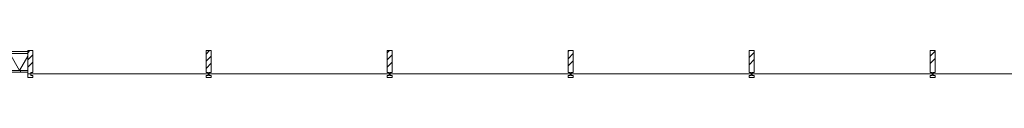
# Model space of a CAD drawing. Header units: millimetres. Extents: x -409 to 257590, y -7854 to 67330.
# Tile 152 of 205: x 62191 to 71874, y 1710 to 1975. Entities that reach past the tile are written whole.
import ezdxf

# ---------------------------------------------------------------- set-up
doc = ezdxf.new("R2010")
doc.units = ezdxf.units.MM
doc.header["$MEASUREMENT"] = 0
for name, color, linetype in [('New_21 Buitenwanden', 7, 'Continuous'), ('New_21 Buitenwanden Doorsnede-arcering', 7, 'Continuous'), ('New_21 Buitenwanden Laagscheidingslijnen', 7, 'Continuous'), ('New_21 Vliesgevels', 7, 'Continuous'), ('New_21 Vliesgevels Doorsnede-arcering', 7, 'Continuous')]:
    doc.layers.add(name, color=color, linetype=linetype)
pattern_1 = [(45, (0, 0), (-176.7767, 176.7767), []), (45, (-35.36, 35.36), (-176.7767, 176.7767), []), (45, (-70.7, 70.7), (-176.7767, 176.7767), [])]

# ---------------------------------------------------------------- blocks, each defined once
blk = doc.blocks.new('*X821')
at = {"layer": 'New_21 Buitenwanden Doorsnede-arcering', "linetype": 'Continuous', "lineweight": 0, "true_color": 0xe9ebeb}
for points in [[(61800.1, 1946.4), (61760, 1946.4), (61760, 1946.3), (61800.1, 1946.3)], [(61950.1, 1946.3), (62100.1, 1946.3), (62100.1, 1946.4), (61950.1, 1946.4)], [(62250.1, 1946.3), (62270, 1946.3), (62270, 1946.4), (62250.1, 1946.4)]]:
    blk.add_hatch(color=254, dxfattribs=at).paths.add_polyline_path(points)
blk = doc.blocks.new('*X822')
at = {"layer": 'New_21 Buitenwanden Doorsnede-arcering', "linetype": 'Continuous', "lineweight": 0, "true_color": 0xe9ebeb}
for points in [[(61760, 1779.2), (61800.1, 1779.2), (61800.1, 1779.3), (61760, 1779.3)], [(62100.1, 1779.3), (61950.1, 1779.3), (61950.1, 1779.2), (62100.1, 1779.2)], [(62270, 1779.3), (62250.1, 1779.3), (62250.1, 1779.2), (62270, 1779.2)]]:
    blk.add_hatch(color=254, dxfattribs=at).paths.add_polyline_path(points)
blk = doc.blocks.new('*X823')
at = {"layer": 'New_21 Buitenwanden Doorsnede-arcering', "color": 254, "linetype": 'Continuous', "lineweight": 0, "true_color": 0xe9ebeb}
for p, q in [((61900, 1946.3), (61803.6, 1779.3)), ((61900, 1946.3), (61996.5, 1779.3)), ((62092.9, 1946.3), (61996.5, 1779.3)), ((62092.9, 1946.3), (62189.3, 1779.3)), ((61760, 1854.9), (61803.6, 1779.3)), ((62270, 1919.1), (62189.3, 1779.3))]:
    blk.add_line(p, q, dxfattribs=at)
blk = doc.blocks.new('Wall_189_2', base_point=(62270, 1964.4))
at = {"layer": 'New_21 Buitenwanden Doorsnede-arcering', "linetype": 'Continuous', "lineweight": 0, "true_color": 0xe9ebeb}
h = blk.add_hatch(dxfattribs=at)
h.set_pattern_fill('930_Lijnen_vert_200_0002', color=254, style=0, pattern_type=2)
h.set_pattern_definition([(269.99952, (0, 0), (-200, 0.0017), [])])
h.paths.add_polyline_path([(61760, 1764.2), (62270, 1764.2), (62270, 1779.2), (61760, 1779.2)])
at = {"layer": 'New_21 Buitenwanden', "color": 8, "linetype": 'Continuous', "lineweight": 0, "true_color": 0x778488, "flags": 128}
for points in [[(62270, 1964.4), (61760, 1964.4)], [(61760, 1964.4), (61760, 1946.4)], [(61760, 1946.4), (61760, 1946.3)], [(61760, 1946.3), (61760, 1779.3)], [(62270, 1964.4), (62270, 1946.4)], [(62270, 1946.4), (62270, 1946.3)], [(62270, 1946.3), (62270, 1779.3)], [(61760, 1779.3), (61760, 1779.2)], [(61760, 1779.2), (61760, 1764.2)], [(61760, 1764.2), (62270, 1764.2)], [(62270, 1779.3), (62270, 1779.2)], [(62270, 1779.2), (62270, 1764.2)]]:
    blk.add_lwpolyline(points, dxfattribs=at)
at = {"layer": 'New_21 Buitenwanden Laagscheidingslijnen', "color": 8, "linetype": 'Continuous', "lineweight": 0, "true_color": 0x778488}
for p, q in [((62270, 1946.4), (61760, 1946.4)), ((62270, 1946.3), (61760, 1946.3)), ((61760, 1779.3), (62270, 1779.3)), ((61760, 1779.2), (62270, 1779.2))]:
    blk.add_line(p, q, dxfattribs=at)
at = {"layer": 'New_21 Buitenwanden', "color": 8, "lineweight": 0, "true_color": 0x778488}
for name in ['*X821', '*X823', '*X822']:
    blk.add_blockref(name, (0, 0), dxfattribs=at)
blk = doc.blocks.new('Curtain Wall_56_2')
at = {"layer": 'New_21 Vliesgevels Doorsnede-arcering', "linetype": 'Continuous', "lineweight": 0, "true_color": 0x000000}
h = blk.add_hatch(dxfattribs=at)
h.set_pattern_fill('505_Aluminium_0002', color=18, style=0, pattern_type=2)
h.set_pattern_definition(pattern_1)
h.paths.add_polyline_path([(62300, 1760.4), (62320, 1760.4), (62320, 1975.4), (62270, 1975.4), (62270, 1710.4), (62320, 1710.4), (62320, 1730.4), (62300, 1730.4)])
h = blk.add_hatch(dxfattribs=at)
h.set_pattern_fill('505_Aluminium_0002', color=18, style=0, pattern_type=2)
h.set_pattern_definition(pattern_1)
h.paths.add_polyline_path([(64055, 1760.4), (64075, 1760.4), (64075, 1975.4), (64025, 1975.4), (64025, 1760.4), (64045, 1760.4), (64045, 1730.4), (64025, 1730.4), (64025, 1710.4), (64075, 1710.4), (64075, 1730.4), (64055, 1730.4)])
h = blk.add_hatch(dxfattribs=at)
h.set_pattern_fill('505_Aluminium_0002', color=18, style=0, pattern_type=2)
h.set_pattern_definition(pattern_1)
h.paths.add_polyline_path([(65835, 1760.4), (65855, 1760.4), (65855, 1975.4), (65805, 1975.4), (65805, 1760.4), (65825, 1760.4), (65825, 1730.4), (65805, 1730.4), (65805, 1710.4), (65855, 1710.4), (65855, 1730.4), (65835, 1730.4)])
h = blk.add_hatch(dxfattribs=at)
h.set_pattern_fill('505_Aluminium_0002', color=18, style=0, pattern_type=2)
h.set_pattern_definition(pattern_1)
h.paths.add_polyline_path([(67615, 1760.4), (67635, 1760.4), (67635, 1975.4), (67585, 1975.4), (67585, 1760.4), (67605, 1760.4), (67605, 1730.4), (67585, 1730.4), (67585, 1710.4), (67635, 1710.4), (67635, 1730.4), (67615, 1730.4)])
h = blk.add_hatch(dxfattribs=at)
h.set_pattern_fill('505_Aluminium_0002', color=18, style=0, pattern_type=2)
h.set_pattern_definition(pattern_1)
h.paths.add_polyline_path([(69395, 1760.4), (69415, 1760.4), (69415, 1975.4), (69365, 1975.4), (69365, 1760.4), (69385, 1760.4), (69385, 1730.4), (69365, 1730.4), (69365, 1710.4), (69415, 1710.4), (69415, 1730.4), (69395, 1730.4)])
h = blk.add_hatch(dxfattribs=at)
h.set_pattern_fill('505_Aluminium_0002', color=18, style=0, pattern_type=2)
h.set_pattern_definition(pattern_1)
h.paths.add_polyline_path([(71175, 1760.4), (71195, 1760.4), (71195, 1975.4), (71145, 1975.4), (71145, 1760.4), (71165, 1760.4), (71165, 1730.4), (71145, 1730.4), (71145, 1710.4), (71195, 1710.4), (71195, 1730.4), (71175, 1730.4)])
at = {"layer": 'New_21 Vliesgevels', "color": 1, "linetype": 'Continuous', "lineweight": 0}
for p, q in [((62270, 1975.4), (62270, 1710.4)), ((62320, 1975.4), (62270, 1975.4)), ((62320, 1975.4), (62320, 1760.4)), ((64075, 1975.4), (64025, 1975.4)), ((64025, 1975.4), (64025, 1760.4)), ((64075, 1975.4), (64075, 1760.4)), ((65855, 1975.4), (65805, 1975.4)), ((65805, 1975.4), (65805, 1760.4)), ((65855, 1975.4), (65855, 1760.4)), ((67635, 1975.4), (67585, 1975.4)), ((67585, 1975.4), (67585, 1760.4)), ((67635, 1975.4), (67635, 1760.4)), ((69415, 1975.4), (69365, 1975.4)), ((69365, 1975.4), (69365, 1760.4)), ((69415, 1975.4), (69415, 1760.4)), ((71195, 1975.4), (71145, 1975.4)), ((71145, 1975.4), (71145, 1760.4)), ((71195, 1975.4), (71195, 1760.4)), ((62270, 1745.4), (64050, 1745.4)), ((62300, 1760.4), (62300, 1730.4)), ((62320, 1760.4), (62300, 1760.4)), ((64045, 1760.4), (64025, 1760.4)), ((64045, 1760.4), (64045, 1730.4)), ((64050, 1745.4), (65830, 1745.4)), ((64055, 1760.4), (64055, 1730.4)), ((64075, 1760.4), (64055, 1760.4)), ((65825, 1760.4), (65805, 1760.4)), ((65825, 1760.4), (65825, 1730.4)), ((65830, 1745.4), (67610, 1745.4)), ((65835, 1760.4), (65835, 1730.4)), ((65855, 1760.4), (65835, 1760.4)), ((67605, 1760.4), (67585, 1760.4)), ((67605, 1760.4), (67605, 1730.4)), ((67610, 1745.4), (69390, 1745.4)), ((67615, 1760.4), (67615, 1730.4)), ((67635, 1760.4), (67615, 1760.4)), ((69385, 1760.4), (69365, 1760.4)), ((69385, 1760.4), (69385, 1730.4)), ((69390, 1745.4), (71170, 1745.4)), ((69395, 1760.4), (69395, 1730.4)), ((69415, 1760.4), (69395, 1760.4)), ((71165, 1760.4), (71145, 1760.4)), ((71165, 1760.4), (71165, 1730.4)), ((71170, 1745.4), (72950, 1745.4)), ((71175, 1760.4), (71175, 1730.4)), ((71195, 1760.4), (71175, 1760.4)), ((62320, 1710.4), (62270, 1710.4)), ((62320, 1730.4), (62300, 1730.4)), ((62320, 1730.4), (62320, 1710.4)), ((64025, 1730.4), (64025, 1710.4)), ((64045, 1730.4), (64025, 1730.4)), ((64075, 1710.4), (64025, 1710.4)), ((64075, 1730.4), (64055, 1730.4)), ((64075, 1730.4), (64075, 1710.4)), ((65805, 1730.4), (65805, 1710.4)), ((65825, 1730.4), (65805, 1730.4)), ((65855, 1710.4), (65805, 1710.4)), ((65855, 1730.4), (65835, 1730.4)), ((65855, 1730.4), (65855, 1710.4)), ((67585, 1730.4), (67585, 1710.4)), ((67605, 1730.4), (67585, 1730.4)), ((67635, 1710.4), (67585, 1710.4)), ((67635, 1730.4), (67615, 1730.4)), ((67635, 1730.4), (67635, 1710.4)), ((69365, 1730.4), (69365, 1710.4)), ((69385, 1730.4), (69365, 1730.4)), ((69415, 1710.4), (69365, 1710.4)), ((69415, 1730.4), (69395, 1730.4)), ((69415, 1730.4), (69415, 1710.4)), ((71145, 1730.4), (71145, 1710.4)), ((71165, 1730.4), (71145, 1730.4)), ((71195, 1710.4), (71145, 1710.4)), ((71195, 1730.4), (71175, 1730.4)), ((71195, 1730.4), (71195, 1710.4))]:
    blk.add_line(p, q, dxfattribs=at)

msp = doc.modelspace()

# ---------------------------------------------------------------- block references
at = {"layer": 'New_21 Buitenwanden', "color": 8, "lineweight": 0, "true_color": 0x778488}
msp.add_blockref('Wall_189_2', (62270, 1964.4), dxfattribs=at)
at = {"layer": 'New_21 Vliesgevels', "linetype": 'Continuous', "lineweight": 0}
msp.add_blockref('Curtain Wall_56_2', (0, 0), dxfattribs=at)

doc.saveas('drawing.dxf')
